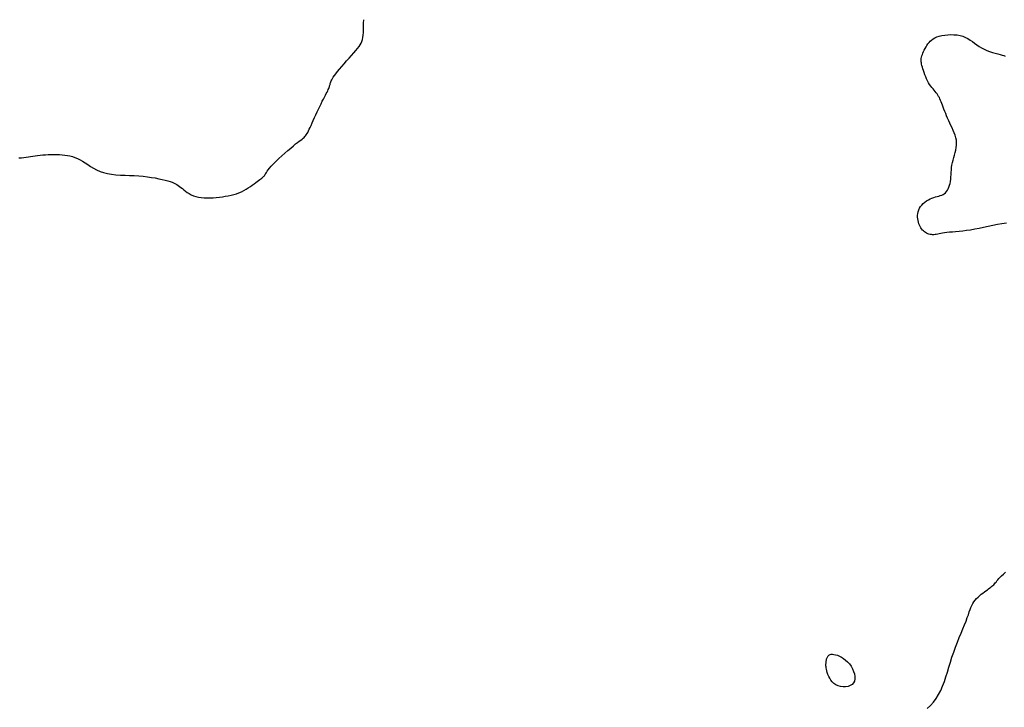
# Model space of a CAD drawing. Header units: millimetres. Extents: x 32690613 to 32693367, y 5343692 to 5344708.
# Tile 85 of 256: x 32692482 to 32692506, y 5343745 to 5343762. Entities that reach past the tile are written whole.
import ezdxf

# ---------------------------------------------------------------- set-up
doc = ezdxf.new("R2010")
doc.units = ezdxf.units.MM
doc.header["$LTSCALE"] = 20
doc.layers.add('02-DGM_HL_493.00', color=102, linetype='Continuous')

msp = doc.modelspace()

# ---------------------------------------------------------------- linework, layer by layer
at = {"layer": '02-DGM_HL_493.00', "elevation": 493, "flags": 128}
for points in [[(32692481.503, 5343758.507), (32692481.568, 5343758.508), (32692481.629, 5343758.511), (32692481.688, 5343758.518), (32692481.746, 5343758.526), (32692481.802, 5343758.535), (32692481.86, 5343758.546), (32692481.918, 5343758.556), (32692481.979, 5343758.565), (32692482.043, 5343758.573), (32692482.109, 5343758.579), (32692482.177, 5343758.584), (32692482.247, 5343758.588), (32692482.318, 5343758.59), (32692482.388, 5343758.59), (32692482.459, 5343758.589), (32692482.529, 5343758.586), (32692482.597, 5343758.582), (32692482.664, 5343758.575), (32692482.73, 5343758.566), (32692482.795, 5343758.553), (32692482.859, 5343758.536), (32692482.923, 5343758.515), (32692482.987, 5343758.489), (32692483.051, 5343758.457), (32692483.115, 5343758.419), (32692483.18, 5343758.377), (32692483.248, 5343758.332), (32692483.318, 5343758.286), (32692483.392, 5343758.241), (32692483.471, 5343758.199), (32692483.556, 5343758.161), (32692483.647, 5343758.13), (32692483.746, 5343758.106), (32692483.85, 5343758.089), (32692483.96, 5343758.077), (32692484.073, 5343758.069), (32692484.188, 5343758.064), (32692484.304, 5343758.059), (32692484.42, 5343758.054), (32692484.534, 5343758.048), (32692484.646, 5343758.038), (32692484.753, 5343758.026), (32692484.856, 5343758.011), (32692484.953, 5343757.995), (32692485.045, 5343757.977), (32692485.129, 5343757.958), (32692485.205, 5343757.939), (32692485.273, 5343757.921), (32692485.332, 5343757.903), (32692485.383, 5343757.885), (32692485.427, 5343757.867), (32692485.467, 5343757.848), (32692485.502, 5343757.828), (32692485.536, 5343757.806), (32692485.569, 5343757.782), (32692485.602, 5343757.756), (32692485.638, 5343757.727), (32692485.676, 5343757.695), (32692485.717, 5343757.663), (32692485.761, 5343757.631), (32692485.809, 5343757.601), (32692485.861, 5343757.572), (32692485.917, 5343757.547), (32692485.978, 5343757.526), (32692486.044, 5343757.51), (32692486.114, 5343757.499), (32692486.187, 5343757.493), (32692486.262, 5343757.49), (32692486.34, 5343757.491), (32692486.418, 5343757.495), (32692486.497, 5343757.501), (32692486.574, 5343757.509), (32692486.651, 5343757.519), (32692486.725, 5343757.531), (32692486.798, 5343757.544), (32692486.869, 5343757.559), (32692486.938, 5343757.577), (32692487.005, 5343757.598), (32692487.07, 5343757.622), (32692487.133, 5343757.648), (32692487.193, 5343757.678), (32692487.251, 5343757.711), (32692487.306, 5343757.745), (32692487.358, 5343757.78), (32692487.406, 5343757.815), (32692487.452, 5343757.848), (32692487.494, 5343757.88), (32692487.532, 5343757.908), (32692487.566, 5343757.933), (32692487.597, 5343757.955), (32692487.624, 5343757.974), (32692487.647, 5343757.991), (32692487.668, 5343758.007), (32692487.686, 5343758.022), (32692487.701, 5343758.037), (32692487.714, 5343758.052), (32692487.726, 5343758.069), (32692487.736, 5343758.088), (32692487.748, 5343758.11), (32692487.763, 5343758.136), (32692487.783, 5343758.167), (32692487.809, 5343758.203), (32692487.844, 5343758.245), (32692487.888, 5343758.295), (32692487.944, 5343758.353), (32692488.008, 5343758.417), (32692488.079, 5343758.485), (32692488.155, 5343758.555), (32692488.231, 5343758.624), (32692488.307, 5343758.691), (32692488.379, 5343758.753), (32692488.445, 5343758.808), (32692488.502, 5343758.855), (32692488.552, 5343758.894), (32692488.595, 5343758.927), (32692488.632, 5343758.955), (32692488.664, 5343758.979), (32692488.691, 5343759), (32692488.715, 5343759.021), (32692488.736, 5343759.042), (32692488.755, 5343759.065), (32692488.773, 5343759.09), (32692488.791, 5343759.118), (32692488.808, 5343759.149), (32692488.826, 5343759.185), (32692488.846, 5343759.226), (32692488.867, 5343759.273), (32692488.892, 5343759.326), (32692488.919, 5343759.386), (32692488.948, 5343759.451), (32692488.98, 5343759.521), (32692489.013, 5343759.593), (32692489.047, 5343759.665), (32692489.08, 5343759.737), (32692489.114, 5343759.807), (32692489.146, 5343759.874), (32692489.176, 5343759.935), (32692489.205, 5343759.991), (32692489.231, 5343760.042), (32692489.256, 5343760.089), (32692489.278, 5343760.131), (32692489.297, 5343760.169), (32692489.314, 5343760.203), (32692489.329, 5343760.233), (32692489.34, 5343760.259), (32692489.349, 5343760.283), (32692489.356, 5343760.305), (32692489.362, 5343760.324), (32692489.368, 5343760.343), (32692489.373, 5343760.362), (32692489.378, 5343760.381), (32692489.385, 5343760.402), (32692489.392, 5343760.424), (32692489.403, 5343760.449), (32692489.416, 5343760.476), (32692489.433, 5343760.508), (32692489.456, 5343760.544), (32692489.484, 5343760.585), (32692489.519, 5343760.633), (32692489.561, 5343760.687), (32692489.611, 5343760.747), (32692489.668, 5343760.814), (32692489.729, 5343760.883), (32692489.792, 5343760.955), (32692489.855, 5343761.026), (32692489.917, 5343761.095), (32692489.974, 5343761.16), (32692490.026, 5343761.22), (32692490.07, 5343761.273), (32692490.106, 5343761.32), (32692490.136, 5343761.364), (32692490.16, 5343761.406), (32692490.179, 5343761.449), (32692490.193, 5343761.496), (32692490.204, 5343761.547), (32692490.211, 5343761.605), (32692490.216, 5343761.672), (32692490.219, 5343761.747), (32692490.221, 5343761.828), (32692490.223, 5343761.912), (32692490.225, 5343761.999)], [(32692506.478, 5343756.85), (32692506.365, 5343756.835), (32692506.249, 5343756.816), (32692506.133, 5343756.793), (32692506.017, 5343756.768), (32692505.902, 5343756.743), (32692505.789, 5343756.719), (32692505.678, 5343756.697), (32692505.572, 5343756.679), (32692505.469, 5343756.665), (32692505.371, 5343756.653), (32692505.279, 5343756.643), (32692505.192, 5343756.635), (32692505.112, 5343756.628), (32692505.039, 5343756.621), (32692504.973, 5343756.614), (32692504.914, 5343756.606), (32692504.863, 5343756.597), (32692504.817, 5343756.589), (32692504.776, 5343756.58), (32692504.739, 5343756.573), (32692504.705, 5343756.566), (32692504.673, 5343756.562), (32692504.641, 5343756.559), (32692504.61, 5343756.559), (32692504.579, 5343756.562), (32692504.548, 5343756.567), (32692504.518, 5343756.575), (32692504.488, 5343756.586), (32692504.459, 5343756.599), (32692504.431, 5343756.615), (32692504.405, 5343756.633), (32692504.38, 5343756.655), (32692504.356, 5343756.678), (32692504.334, 5343756.705), (32692504.314, 5343756.734), (32692504.296, 5343756.765), (32692504.28, 5343756.799), (32692504.266, 5343756.836), (32692504.254, 5343756.875), (32692504.244, 5343756.916), (32692504.237, 5343756.96), (32692504.233, 5343757.004), (32692504.233, 5343757.05), (32692504.238, 5343757.095), (32692504.247, 5343757.141), (32692504.261, 5343757.186), (32692504.281, 5343757.229), (32692504.308, 5343757.271), (32692504.34, 5343757.31), (32692504.376, 5343757.347), (32692504.416, 5343757.382), (32692504.459, 5343757.413), (32692504.503, 5343757.441), (32692504.548, 5343757.465), (32692504.594, 5343757.486), (32692504.639, 5343757.502), (32692504.682, 5343757.516), (32692504.724, 5343757.528), (32692504.765, 5343757.539), (32692504.804, 5343757.55), (32692504.84, 5343757.563), (32692504.875, 5343757.579), (32692504.906, 5343757.598), (32692504.935, 5343757.623), (32692504.962, 5343757.652), (32692504.985, 5343757.686), (32692505.006, 5343757.724), (32692505.024, 5343757.765), (32692505.039, 5343757.811), (32692505.051, 5343757.859), (32692505.061, 5343757.91), (32692505.068, 5343757.964), (32692505.073, 5343758.02), (32692505.078, 5343758.077), (32692505.082, 5343758.137), (32692505.086, 5343758.197), (32692505.092, 5343758.259), (32692505.101, 5343758.322), (32692505.112, 5343758.385), (32692505.127, 5343758.448), (32692505.144, 5343758.511), (32692505.162, 5343758.574), (32692505.18, 5343758.638), (32692505.196, 5343758.701), (32692505.209, 5343758.764), (32692505.216, 5343758.827), (32692505.217, 5343758.889), (32692505.211, 5343758.951), (32692505.198, 5343759.013), (32692505.18, 5343759.075), (32692505.157, 5343759.137), (32692505.131, 5343759.199), (32692505.103, 5343759.26), (32692505.074, 5343759.321), (32692505.045, 5343759.383), (32692505.017, 5343759.444), (32692504.991, 5343759.505), (32692504.966, 5343759.565), (32692504.942, 5343759.624), (32692504.919, 5343759.68), (32692504.898, 5343759.735), (32692504.879, 5343759.786), (32692504.861, 5343759.834), (32692504.844, 5343759.879), (32692504.828, 5343759.92), (32692504.813, 5343759.958), (32692504.797, 5343759.993), (32692504.781, 5343760.027), (32692504.764, 5343760.059), (32692504.745, 5343760.09), (32692504.724, 5343760.121), (32692504.701, 5343760.151), (32692504.676, 5343760.182), (32692504.649, 5343760.214), (32692504.621, 5343760.247), (32692504.592, 5343760.282), (32692504.564, 5343760.32), (32692504.536, 5343760.36), (32692504.509, 5343760.404), (32692504.483, 5343760.452), (32692504.459, 5343760.502), (32692504.437, 5343760.555), (32692504.416, 5343760.607), (32692504.397, 5343760.66), (32692504.38, 5343760.71), (32692504.365, 5343760.758), (32692504.352, 5343760.801), (32692504.341, 5343760.84), (32692504.333, 5343760.875), (32692504.326, 5343760.906), (32692504.322, 5343760.936), (32692504.32, 5343760.964), (32692504.321, 5343760.992), (32692504.324, 5343761.02), (32692504.331, 5343761.051), (32692504.34, 5343761.083), (32692504.352, 5343761.119), (32692504.366, 5343761.155), (32692504.382, 5343761.193), (32692504.401, 5343761.232), (32692504.422, 5343761.271), (32692504.444, 5343761.31), (32692504.468, 5343761.348), (32692504.493, 5343761.385), (32692504.521, 5343761.42), (32692504.552, 5343761.453), (32692504.586, 5343761.485), (32692504.625, 5343761.513), (32692504.67, 5343761.539), (32692504.721, 5343761.563), (32692504.779, 5343761.582), (32692504.844, 5343761.599), (32692504.916, 5343761.611), (32692504.992, 5343761.619), (32692505.071, 5343761.622), (32692505.15, 5343761.619), (32692505.229, 5343761.612), (32692505.305, 5343761.598), (32692505.376, 5343761.578), (32692505.442, 5343761.551), (32692505.503, 5343761.519), (32692505.561, 5343761.483), (32692505.616, 5343761.444), (32692505.671, 5343761.404), (32692505.727, 5343761.363), (32692505.785, 5343761.324), (32692505.846, 5343761.287), (32692505.913, 5343761.253), (32692505.982, 5343761.223), (32692506.053, 5343761.196), (32692506.124, 5343761.172), (32692506.193, 5343761.151), (32692506.258, 5343761.132), (32692506.317, 5343761.116), (32692506.369, 5343761.102), (32692506.413, 5343761.089), (32692506.449, 5343761.078)], [(32692504.475, 5343744.576), (32692504.555, 5343744.651), (32692504.63, 5343744.736), (32692504.7, 5343744.828), (32692504.762, 5343744.927), (32692504.817, 5343745.033), (32692504.865, 5343745.143), (32692504.908, 5343745.258), (32692504.948, 5343745.377), (32692504.985, 5343745.498), (32692505.022, 5343745.622), (32692505.06, 5343745.748), (32692505.1, 5343745.875), (32692505.144, 5343746.001), (32692505.19, 5343746.127), (32692505.238, 5343746.25), (32692505.286, 5343746.37), (32692505.333, 5343746.485), (32692505.378, 5343746.594), (32692505.42, 5343746.696), (32692505.457, 5343746.789), (32692505.488, 5343746.874), (32692505.515, 5343746.949), (32692505.538, 5343747.017), (32692505.56, 5343747.078), (32692505.581, 5343747.134), (32692505.603, 5343747.184), (32692505.627, 5343747.231), (32692505.654, 5343747.275), (32692505.686, 5343747.317), (32692505.722, 5343747.357), (32692505.76, 5343747.395), (32692505.801, 5343747.431), (32692505.842, 5343747.465), (32692505.883, 5343747.497), (32692505.923, 5343747.526), (32692505.96, 5343747.554), (32692505.995, 5343747.579), (32692506.028, 5343747.603), (32692506.057, 5343747.625), (32692506.085, 5343747.646), (32692506.11, 5343747.667), (32692506.133, 5343747.687), (32692506.155, 5343747.708), (32692506.176, 5343747.729), (32692506.196, 5343747.751), (32692506.215, 5343747.775), (32692506.236, 5343747.801), (32692506.26, 5343747.829), (32692506.287, 5343747.86), (32692506.318, 5343747.895), (32692506.355, 5343747.934), (32692506.4, 5343747.977), (32692506.452, 5343748.025)]]:
    msp.add_lwpolyline(points, dxfattribs=at)
msp.add_lwpolyline([(32692501.918, 5343745.743), (32692501.919, 5343745.761), (32692501.921, 5343745.779), (32692501.924, 5343745.796), (32692501.927, 5343745.812), (32692501.931, 5343745.829), (32692501.935, 5343745.845), (32692501.942, 5343745.861), (32692501.949, 5343745.877), (32692501.958, 5343745.892), (32692501.97, 5343745.908), (32692501.984, 5343745.922), (32692502.002, 5343745.933), (32692502.023, 5343745.942), (32692502.049, 5343745.948), (32692502.08, 5343745.949), (32692502.116, 5343745.946), (32692502.158, 5343745.937), (32692502.205, 5343745.922), (32692502.255, 5343745.901), (32692502.307, 5343745.874), (32692502.36, 5343745.841), (32692502.412, 5343745.802), (32692502.462, 5343745.756), (32692502.508, 5343745.704), (32692502.549, 5343745.645), (32692502.584, 5343745.582), (32692502.612, 5343745.516), (32692502.632, 5343745.45), (32692502.643, 5343745.385), (32692502.644, 5343745.324), (32692502.633, 5343745.269), (32692502.61, 5343745.221), (32692502.574, 5343745.183), (32692502.528, 5343745.155), (32692502.473, 5343745.136), (32692502.412, 5343745.127), (32692502.349, 5343745.126), (32692502.285, 5343745.134), (32692502.224, 5343745.151), (32692502.167, 5343745.176), (32692502.117, 5343745.209), (32692502.075, 5343745.249), (32692502.039, 5343745.293), (32692502.008, 5343745.34), (32692501.983, 5343745.389), (32692501.963, 5343745.438), (32692501.947, 5343745.485), (32692501.935, 5343745.529), (32692501.926, 5343745.567), (32692501.92, 5343745.602), (32692501.916, 5343745.632), (32692501.914, 5343745.659), (32692501.913, 5343745.683), (32692501.914, 5343745.705), (32692501.916, 5343745.725)], close=True, dxfattribs=at)

doc.saveas('drawing.dxf')
